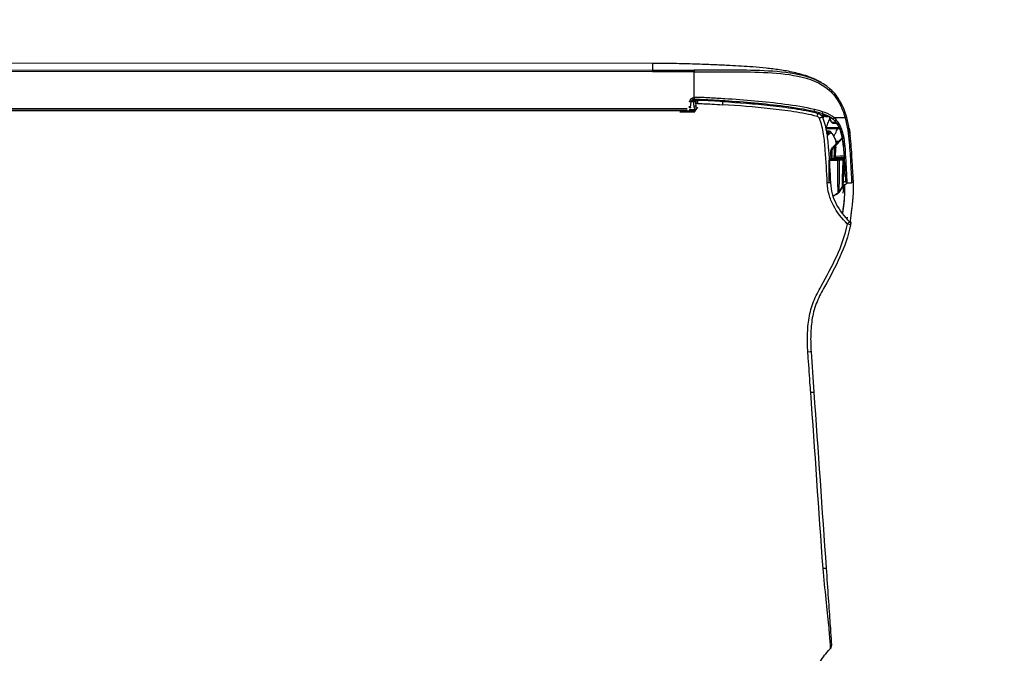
# Model space of a CAD drawing. Header units: millimetres. Extents: x -424979 to 718034, y -72486 to 344972.
# Tile 88 of 256: x 378970 to 379660, y 40307 to 40751. Entities that reach past the tile are written whole.
import ezdxf
from ezdxf.xclip import XClip

# ---------------------------------------------------------------- set-up
doc = ezdxf.new("R2010")
doc.units = ezdxf.units.MM
doc.header["$MEASUREMENT"] = 0
doc.header["$XCLIPFRAME"] = 0
doc.layers.add('0100_001_5_0_Nr_pióra__1', color=7, linetype='Continuous', lineweight=13)
doc.layers.add('0100_001_6_0_Nr_pióra__1', color=7, linetype='Continuous', lineweight=13)
doc.layers.add('IS_KLIM_urządzenia', color=3, linetype='Continuous')
doc.layers.add('Rysunki i obrazki', color=7, linetype='Continuous')
picture_1 = doc.add_image_def('image5.tif', size_in_pixel=(4960, 3508))
picture_2 = doc.add_image_def('image6.tif', size_in_pixel=(4960, 3507))

# ---------------------------------------------------------------- blocks, each defined once
blk = doc.blocks.new('Rysunek_5_5', base_point=(-249372.85, 44922.39))
at = {"layer": '0100_001_5_0_Nr_pióra__1', "color": 7, "lineweight": 13}
image = blk.add_image(picture_1, insert=(-270474.09, 30224.15), size_in_units=(41994.67, 29692.6), rotation=-0.403012, dxfattribs=at)
image.set_boundary_path([(-0.5, -0.5), (4959.5, 3507.5)])
blk = doc.blocks.new('Rysunek_6_6', base_point=(-286891.41, 45461))
at = {"layer": '0100_001_6_0_Nr_pióra__1', "color": 7, "lineweight": 13}
image = blk.add_image(picture_2, insert=(-308193.9, 31055.98), size_in_units=(41994.67, 29692.6), rotation=-1.195405, dxfattribs=at)
image.set_boundary_path([(-0.5, -0.5), (4959.5, 3506.5)])
blk = doc.blocks.new('G$CFEA986A8')
at = {"layer": 'IS_KLIM_urządzenia', "linetype": 'Continuous'}
for p, q in [((2.71, 28.23), (3.1, 35.54)), ((3.1, 35.54), (3.1, 35.54)), ((3.24, 36.01), (3.24, 36.02)), ((3.24, 36.02), (3.24, 36.01)), ((2.73, 27.62), (4.82, 27.62)), ((2.74, 28.23), (2.74, 28.23)), ((2.74, 27.41), (5, 27.61)), ((5.25, 27.13), (2.77, 26.91)), ((3.03, 28.23), (3.03, 28.23)), ((4.22, 28.23), (4.22, 28.23)), ((4.55, 28.23), (4.55, 28.23)), ((3.18, 21.95), (5.57, 24.34)), ((5.93, 24.34), (3.22, 21.63)), ((5.57, 24.34), (5.44, 24.33)), ((5.57, 24.34), (5.85, 24.61)), ((5.93, 24.34), (5.57, 24.34)), ((6.02, 24.44), (5.93, 24.34)), ((46.34, 14.13), (46.34, 14)), ((50.7, 14.13), (46.34, 14.13)), ((46.52, 13.99), (46.52, 13.96)), ((46.52, 13.96), (921.55, 13.84)), ((46.52, 13.51), (46.52, 13.96)), ((48, 13.51), (46.52, 13.51)), ((47.59, 12.8), (47.38, 11.3)), ((48.58, 13.7), (919.48, 13.58)), ((919.48, 13.06), (48.58, 13.18)), ((46.54, 9.92), (46.54, 2.46)), ((46.64, 11.21), (47.36, 11.21)), ((46.64, 11.21), (46.64, 10.75)), ((47.11, 10.75), (46.64, 10.75)), ((58.73, 0), (909.33, -0.12)), ((58.74, 2.46), (909.33, 2.34)), ((909.33, 1.87), (58.74, 1.98)), ((58.74, 0), (58.74, 1.98))]:
    blk.add_line(p, q, dxfattribs=at)
for points in [[(37.64, 10.75, 0), (37.64, 10.76, 0), (37.64, 10.76, 0), (37.64, 10.77, 0), (37.64, 10.78, 0), (37.64, 10.79, 0), (37.64, 10.8, 0), (37.64, 10.81, 0), (37.64, 10.82, 0), (37.64, 10.83, 0), (37.64, 10.84, 0), (37.64, 10.84, 0), (37.65, 10.85, 0), (37.65, 10.86, 0), (37.65, 10.87, 0), (37.65, 10.88, 0), (37.65, 10.89, 0), (37.65, 10.9, 0), (37.65, 10.91, 0), (37.65, 10.92, 0), (37.65, 10.92, 0), (37.65, 10.93, 0), (37.65, 10.94, 0), (37.65, 10.95, 0), (37.65, 10.96, 0), (37.65, 10.97, 0), (37.65, 10.98, 0), (37.65, 10.99, 0), (37.65, 11, 0), (37.65, 11, 0), (37.65, 11.01, 0), (37.65, 11.02, 0), (37.65, 11.03, 0), (37.65, 11.04, 0), (37.65, 11.05, 0), (37.65, 11.06, 0), (37.65, 11.07, 0), (37.65, 11.08, 0), (37.65, 11.08, 0), (37.65, 11.09, 0), (37.65, 11.1, 0), (37.65, 11.11, 0), (37.65, 11.12, 0), (37.65, 11.13, 0), (37.66, 11.14, 0), (37.66, 11.15, 0), (37.66, 11.16, 0), (37.66, 11.16, 0), (37.66, 11.17, 0), (37.66, 11.18, 0), (37.66, 11.19, 0)], [(37.72, 10.74, 0), (37.72, 10.75, 0), (37.72, 10.76, 0), (37.72, 10.77, 0), (37.72, 10.78, 0), (37.72, 10.79, 0), (37.72, 10.79, 0), (37.72, 10.8, 0), (37.72, 10.81, 0), (37.72, 10.82, 0), (37.72, 10.83, 0), (37.73, 10.84, 0), (37.73, 10.85, 0), (37.73, 10.86, 0), (37.73, 10.87, 0), (37.73, 10.87, 0), (37.73, 10.88, 0), (37.73, 10.89, 0), (37.73, 10.9, 0), (37.73, 10.91, 0), (37.73, 10.92, 0), (37.73, 10.93, 0), (37.73, 10.94, 0), (37.73, 10.95, 0), (37.73, 10.95, 0), (37.73, 10.96, 0), (37.73, 10.97, 0), (37.73, 10.98, 0), (37.73, 10.99, 0), (37.73, 11, 0), (37.73, 11.01, 0), (37.73, 11.02, 0), (37.73, 11.03, 0), (37.73, 11.03, 0), (37.73, 11.04, 0), (37.73, 11.05, 0), (37.73, 11.06, 0), (37.73, 11.07, 0), (37.73, 11.08, 0), (37.73, 11.09, 0), (37.73, 11.1, 0), (37.73, 11.11, 0), (37.73, 11.11, 0), (37.73, 11.12, 0), (37.73, 11.13, 0), (37.74, 11.14, 0), (37.74, 11.15, 0), (37.74, 11.16, 0), (37.74, 11.17, 0), (37.74, 11.18, 0), (37.74, 11.19, 0)]]:
    blk.add_polyline3d(points, dxfattribs=at)
at = {"layer": 'IS_KLIM_urządzenia', "linetype": 'Continuous', "extrusion": (0, 0, -1)}
for centre, radius, start, end in [((-1.84, 46.94), 1, 314.7826, 11.7219), ((-0.53, 34.35), 0.5, 357.2068, 90), ((-1.83, 34.35), 0.5, 90, 177.181), ((-46.64, 11.25), 0.5, 270, 357), ((-46.39, 11.44), 1, 188, 264.2856), ((-46.39, 11.42), 1.5, 188, 264.2856)]:
    blk.add_arc(centre, radius, start, end, dxfattribs=at)
at = {"layer": 'IS_KLIM_urządzenia', "linetype": 'Continuous', "extrusion": (-1.54693e-05, -6.12303e-17, -1)}
blk.add_arc((-3.24, 28.23, -0.01), 0.498, 270, 359.4983, dxfattribs=at)
at = {"layer": 'IS_KLIM_urządzenia', "linetype": 'Continuous'}
for centre, start, end in [((2.5, 23.81), 5.1428, 5.6972), ((48.11, 12.87), 160.3327, 163.928), ((45.54, 11.27), 267.736, 0)]:
    blk.add_arc(centre, 0.5, start, end, dxfattribs=at)
for centre, major_axis, ratio, start_param, end_param in [((13.38, 84.28), (0.998, 0.07), 0.023762, 3.141593, 4.646623), ((1.84, 46.94), (0.979, -0.203), 0.056856, 3.141593, 4.651384), ((1.84, 46.94), (0.704, 0.71), 0.020204, 1.651706, 3.141593), ((7.71, 34.94), (-0.999, -0.049), 0.051256, 0, 1.514472), ((7.71, 34.9), (-0.999, -0.047), 0.051373, 0, 1.514578), ((3.38, 28.23), (0, -0.498), 0.705765, 4.721116, 6.283185), ((3.96, 27.4), (0.499, -0.033), 0.703948, 0.778487, 1.449237), ((6.36, 25.91), (0.25, 0.009), 0.004928, 6.283059, 7.845078), ((2.49, 23.87), (-0.498, -0.042), 0.40242, 3.141593, 4.712356), ((2.5, 23.81), (-0.498, -0.05), 0.399009, 3.140125, 4.706849), ((2.5, 23.81), (-0.498, -0.045), 0.399039, 3.141593, 4.710711), ((5.85, 24.61), (-0.177, 0.177), 0.009872, 3.141593, 4.709921), ((1.28, 22.79), (0.498, 0.048), 0.655613, 3.140676, 4.596546), ((6.84, 20.48), (0.38, 0.325), 0.906204, 2.398026, 3.130887), ((7.44, 20.5), (-0.376, 0.33), 0.885836, 0.804441, 2.115185), ((7.76, 20.85), (-0.367, 0.34), 0.8822, 0.840111, 2.138766), ((8.04, 20.89), (0.282, 0.413), 0.898755, 2.160862, 3.167773), ((5.72, 17.3), (0, 0.2), 0.576627, 4.721116, 6.283185), ((2.45, 15.93), (0.482, 0.133), 0.040619, 3.141593, 4.662666), ((5.63, 15.93), (-0.326, -0.379), 0.006066, 1.506881, 3.141593), ((6.49, 16.72), (0.192, 0.056), 0.184381, 5.301873, 6.283185), ((8.07, 15.3), (0, 0.2), 0.433029, 4.721116, 6.283185), ((8.86, 15.62), (0.19, -0.061), 0.210046, 2.527177, 3.153928), ((8.96, 15.32), (-0.191, 0.059), 0.212832, 4.135574, 5.657225), ((8.8, 14.85), (0.18, 0.087), 0.196125, 5.117147, 6.283185), ((9.97, 16.14), (-0.925, -0.381), 0.043497, 0, 1.508611), ((10.63, 15.55), (-0.263, -0.965), 0.021464, 4.784953, 6.283185), ((11.38, 13.51), (-0.117, -0.486), 0.019962, 3.141593, 4.771045), ((45.52, 13.53), (0.02, 0.5), 1, 3.141593, 4.708057), ((45.52, 13.53), (-0.02, -0.5), 0.999999, 0, 1.547993), ((45.57, 13.52), (-0.02, -0.5), 0.955746, 0, 1.547846), ((45.54, 11.73), (0.5, 0), 0.093428, 4.788501, 6.283185), ((46.52, 13.46), (0.5, -0.017), 0.998628, 1.605655, 3.113607), ((46.52, 13.46), (-0.5, 0.017), 0.093825, 4.715665, 5.983293), ((46.57, 12.58), (0.499, 0.026), 0.09496, 3.141593, 4.707412), ((48.08, 12.73), (0.495, -0.07), 0.051828, 3.141593, 4.719673), ((48.11, 12.87), (0.48, -0.138), 0.050296, 3.141584, 4.726878), ((39.42, 10.08), (0.996, -0.087), 0.841749, 1.62689, 2.181571), ((46.64, 11.25), (0.499, 0.026), 0.096366, 3.141593, 4.707339), ((46.39, 9.94), (0, -0.5), 0.000142, 3.141593, 4.764749), ((46.54, 9.95), (0.05, -0.498), 0.005219, 3.141593, 4.764488), ((47.87, 11.23), (0.495, -0.07), 0.051828, 3.141593, 4.719673), ((7.1, 7.87), (0.331, 0.375), 0.006851, 3.141593, 4.648558), ((46.54, 2.49), (0, 0.5), 0.000013, 3.173368, 4.660029)]:
    blk.add_ellipse(centre, major_axis=major_axis, ratio=ratio, start_param=start_param, end_param=end_param, dxfattribs=at)
at = {"layer": 'IS_KLIM_urządzenia', "linetype": 'Continuous', "extrusion": (0, 0, -1)}
for centre, major_axis, ratio, start_param, end_param in [((3.24, 28.23), (0.352, -0.352), 0.999998, 0.785397, 2.347467), ((48.58, 12.65), (-0.13, -1.08), 0.917565, 1.59215, 1.795783), ((-21.42, 382.85), (-1476.17, -4886.86), 0.031997, 4.778832, 4.778918), ((7.64, 474.84), (-1862.82, -6167.7), 0.025163, 4.780022, 4.78009), ((5.18, 514.21), (-1939.65, -6425.41), 0.026246, 4.782823, 4.782889)]:
    blk.add_ellipse(centre, major_axis=major_axis, ratio=ratio, start_param=start_param, end_param=end_param, dxfattribs=at)
at = {"layer": 'IS_KLIM_urządzenia', "linetype": 'Continuous'}
for points, knots in [([(12.9, 183.43), (12.87, 183.23), (12.78, 182.78), (12.61, 181.92), (12.45, 181.22), (12.25, 180.45), (11.92, 179.33), (11.37, 177.81), (10.52, 175.99), (9.02, 173.44), (7.61, 171.66), (6.52, 170.55)], [0, 0, 0, 0, 0.131561, 0.187092, 0.238012, 0.287017, 0.336427, 0.442316, 0.562752, 0.698039, 1, 1, 1, 1]), ([(7.97, 147.33), (7.76, 150.33), (7.55, 153.27), (7.16, 158.8), (6.99, 161.31), (6.7, 165.47), (6.58, 167.12), (6.43, 169.36), (6.39, 169.93), (6.39, 169.93)], [0, 0, 0, 0, 0.25, 0.25, 0.5, 0.5, 0.75, 0.75, 1, 1, 1, 1]), ([(6.65, 170.69), (6.65, 170.69), (6.7, 170.09), (6.87, 167.77), (7, 166.06), (7.4, 161.8), (7.67, 159.23), (8.26, 153.53), (8.57, 150.5), (8.86, 147.39)], [0, 0, 0, 0, 0.25, 0.25, 0.5, 0.5, 0.75, 0.75, 1, 1, 1, 1]), ([(8.86, 147.39), (8.75, 147.38), (8.64, 147.38), (8.43, 147.36), (8.34, 147.36), (8.18, 147.34), (8.12, 147.34), (8.03, 147.33), (8, 147.33), (7.97, 147.33), (7.97, 147.33), (7.97, 147.33)], [0, 0, 0, 0, 0.230435, 0.230435, 0.460869, 0.460869, 0.691304, 0.691304, 0.881057, 0.881057, 1, 1, 1, 1]), ([(8.86, 147.39), (8.86, 147.39), (8.86, 147.39), (8.86, 147.39), (8.86, 147.39), (8.86, 147.39)], [0, 0, 0, 0, 0.629495, 0.629495, 1, 1, 1, 1]), ([(12.48, 96.01), (12.48, 96.01), (12.48, 96.01), (12.53, 95.35), (12.58, 94.68), (12.81, 91.36), (13, 88.7), (13.23, 85.45), (13.27, 84.85), (13.31, 84.26)], [0, 0, 0, 0, 0.000005, 0.000005, 0.169628, 0.169628, 0.84812, 0.84812, 1, 1, 1, 1]), ([(0.86, 47.14), (2.21, 53.63), (5.22, 59.45), (9.22, 66.61), (10.01, 68.05), (11.28, 71.07), (11.73, 72.68), (12.3, 75.96), (12.44, 77.6), (12.52, 80.9), (12.49, 82.59), (12.38, 84.21)], [0, 0, 0, 0, 0.5, 0.5, 0.625, 0.625, 0.75, 0.75, 0.875, 0.875, 1, 1, 1, 1]), ([(13.31, 84.26), (13.43, 82.58), (13.45, 80.92), (13.38, 77.59), (13.25, 75.94), (12.69, 72.64), (12.26, 71.01), (11.03, 67.94), (10.25, 66.49), (7.83, 62.15), (6.23, 59.26), (3.53, 53.27), (2.44, 50.17), (1.77, 46.9)], [0, 0, 0, 0, 0.125, 0.125, 0.25, 0.25, 0.375, 0.375, 0.5, 0.5, 0.75, 0.75, 1, 1, 1, 1]), ([(0.79, 46.38), (0.81, 46.35), (0.83, 46.15), (0.82, 45.56), (0.75, 44.68), (0.59, 43.52), (0.41, 42.19), (0.23, 40.79), (0.06, 38.91), (-0.02, 36.7), (0.03, 34.49), (0.09, 33.16), (0.12, 32.58)], [0, 0, 0, 0, 0.12885, 0.245282, 0.335122, 0.40726, 0.471799, 0.536509, 0.604482, 0.745543, 0.884733, 1, 1, 1, 1]), ([(6.71, 34.89), (6.66, 35.97), (6.51, 37.05), (5.93, 39.13), (5.52, 40.14), (4.02, 42.98), (2.67, 44.7), (1.13, 46.23)], [0, 0, 0, 0, 0.25, 0.25, 0.5, 0.5, 1, 1, 1, 1]), ([(1.77, 46.9), (3.4, 45.28), (4.82, 43.46), (6.4, 40.45), (6.84, 39.38), (7.45, 37.17), (7.6, 36.03), (7.65, 34.88)], [0, 0, 0, 0, 0.5, 0.5, 0.75, 0.75, 1, 1, 1, 1]), ([(3.15, 43.79), (3.12, 43.57), (3.04, 42.96), (2.88, 41.81), (2.7, 40.4), (2.54, 38.56), (2.49, 36.85), (2.5, 35.65), (2.51, 35.23)], [0, 0, 0, 0, 0.089993, 0.237107, 0.37975, 0.527052, 0.833503, 1, 1, 1, 1]), ([(3.13, 43.63), (3.06, 43.24), (2.83, 41.75), (2.67, 40.26), (2.59, 39.15)], [0, 0, 0, 0, 0.261547, 1, 1, 1, 1]), ([(3.01, 37.92), (3, 37.79), (2.99, 37.66), (2.97, 37.49), (2.97, 37.46), (2.96, 37.42)], [0, 0, 0, 0, 0.794972, 0.794972, 1, 1, 1, 1]), ([(3.24, 36.01), (3.49, 36.42), (3.74, 36.82), (4.08, 37.39), (4.18, 37.55), (4.28, 37.72)], [0, 0, 0, 0, 0.711043, 0.711043, 1, 1, 1, 1]), ([(3.24, 36.01), (3.5, 36.43), (3.75, 36.85), (4.1, 37.41), (4.19, 37.57), (4.28, 37.72)], [0, 0, 0, 0, 0.731926, 0.731926, 1, 1, 1, 1]), ([(4.29, 37.71), (3.97, 37.19), (3.65, 36.67), (3.3, 36.1), (3.27, 36.06), (3.24, 36.01)], [0, 0, 0, 0, 0.917621, 0.917621, 1, 1, 1, 1]), ([(4.2, 28.23), (4.2, 29.24), (4.2, 30.24), (4.21, 32.24), (4.2, 33.27), (4.22, 35.2), (4.25, 36.11), (4.29, 37.36), (4.3, 37.7), (4.29, 37.71)], [0, 0, 0, 0, 0.25, 0.25, 0.5, 0.5, 0.75, 0.75, 1, 1, 1, 1]), ([(4.28, 37.72), (4.28, 37.72), (4.28, 37.72), (4.28, 37.72), (4.28, 37.72), (4.28, 37.72)], [0, 0, 0, 0, 0.500001, 0.500001, 1, 1, 1, 1]), ([(4.45, 37.88), (4.45, 37.88), (4.43, 37.87), (4.42, 37.86), (4.4, 37.84), (4.37, 37.82), (4.35, 37.8), (4.32, 37.76), (4.29, 37.72), (4.29, 37.72)], [0, 0, 0, 0, 0.029241, 0.088276, 0.151647, 0.25725, 0.525964, 0.992323, 1, 1, 1, 1]), ([(4.44, 37.88), (4.44, 37.88), (4.44, 37.88), (4.44, 37.88), (4.44, 37.88), (4.44, 37.88)], [0, 0, 0, 0, 0.593674, 0.593674, 1, 1, 1, 1]), ([(4.44, 37.87), (4.45, 37.85), (4.46, 37.53), (4.52, 36.29), (4.55, 35.36), (4.57, 33.39), (4.56, 32.34), (4.56, 30.29), (4.55, 29.26), (4.55, 28.23)], [0, 0, 0, 0, 0.25, 0.25, 0.5, 0.5, 0.75, 0.75, 1, 1, 1, 1]), ([(2.43, 15.91), (1.79, 18.29), (1.47, 20.73), (1.05, 25.3), (0.94, 27.43), (0.73, 30.97), (0.65, 32.4), (0.55, 34.34), (0.52, 34.85), (0.53, 34.85)], [0, 0, 0, 0, 0.25, 0.25, 0.5, 0.5, 0.75, 0.75, 1, 1, 1, 1]), ([(3.08, 35.41), (2.6, 35.32), (2.12, 35.16), (1.64, 34.89), (1.62, 34.88), (1.59, 34.86)], [0, 0, 0, 0, 0.948448, 0.948448, 1, 1, 1, 1]), ([(1.83, 34.85), (1.83, 34.85), (1.87, 33.81), (2.08, 30.02), (2.21, 27.26), (2.47, 24.07)], [0, 0, 0, 0, 0.5, 0.5, 1, 1, 1, 1]), ([(2.71, 28.23), (2.79, 29.71), (2.87, 31.19), (2.97, 33.03), (2.98, 33.41), (3.02, 34.12), (3.04, 34.46), (3.08, 35.26), (3.1, 35.51), (3.1, 35.54)], [0, 0, 0, 0, 0.5, 0.5, 0.625, 0.625, 0.75, 0.75, 1, 1, 1, 1]), ([(3.24, 36.01), (3.24, 35.99), (3.25, 35.75), (3.24, 34.97), (3.24, 34.63), (3.22, 33.9), (3.2, 33.49), (3.13, 31.47), (3.07, 29.85), (3.01, 28.23)], [0, 0, 0, 0, 0.25, 0.25, 0.375, 0.375, 0.5, 0.5, 1, 1, 1, 1]), ([(3.25, 36.01), (3.24, 36), (3.2, 35.94), (3.15, 35.84), (3.12, 35.72), (3.11, 35.65), (3.1, 35.62), (3.1, 35.62), (3.1, 35.62), (3.1, 35.62), (3.1, 35.61), (3.18, 36.23), (3.09, 35.5), (3.1, 35.58), (3.1, 35.58)], [0, 0, 0, 0, 0.004098, 0.020773, 0.033488, 0.040418, 0.042471, 0.042689, 0.042703, 0.042705, 0.042705, 0.045311, 0.81751, 1, 1, 1, 1]), ([(3.1, 35.54), (3.1, 35.58), (3.1, 35.55), (3.1, 35.54), (3.1, 35.54), (3.1, 35.54)], [0, 0, 0, 0, 0.5, 0.5, 1, 1, 1, 1]), ([(3.1, 35.54), (3.1, 35.54), (3.1, 35.54), (3.1, 35.54), (3.1, 35.54), (3.1, 35.54)], [0, 0, 0, 0, 0.501823, 0.501823, 1, 1, 1, 1]), ([(3.1, 35.54), (3.1, 35.54), (3.1, 35.54), (3.1, 35.54), (3.1, 35.54), (3.1, 35.54)], [0, 0, 0, 0, 0.497529, 0.497529, 1, 1, 1, 1]), ([(3.24, 36.01), (3.24, 36.01), (3.24, 36.01), (3.24, 36.01), (3.24, 36.01), (3.24, 36.01)], [0, 0, 0, 0, 0.266653, 0.266653, 1, 1, 1, 1]), ([(3.24, 36.01), (3.24, 36.01), (3.24, 36.01), (3.24, 36.01), (3.24, 36.01), (3.24, 36.01), (3.24, 36.01), (3.24, 36.01)], [0, 0, 0, 0, 0.156997, 0.156997, 0.784985, 0.784985, 1, 1, 1, 1]), ([(6.71, 34.85), (6.71, 34.85), (6.71, 34.85), (6.71, 34.86), (6.71, 34.88), (6.71, 34.89)], [0, 0, 0, 0, 0.001471, 0.001471, 1, 1, 1, 1]), ([(9.05, 15.75), (8.42, 17.27), (8.08, 18.84), (7.57, 22), (7.42, 23.6), (7.06, 28.42), (6.86, 31.65), (6.71, 34.85)], [0, 0, 0, 0, 0.25, 0.25, 0.5, 0.5, 1, 1, 1, 1]), ([(7.11, 34.81), (7.11, 34.78), (7.11, 34.74), (7.11, 33.65), (7.11, 32.55), (7.11, 30.39), (7.11, 29.31), (7.11, 28.23)], [0, 0, 0, 0, 0.017199, 0.017199, 0.508599, 0.508599, 1, 1, 1, 1]), ([(7.65, 34.88), (7.65, 34.88), (7.65, 34.88), (7.65, 34.87), (7.66, 34.86), (7.66, 34.84)], [0, 0, 0, 0, 0.001414, 0.001414, 1, 1, 1, 1]), ([(7.66, 34.84), (7.81, 31.68), (8, 28.52), (8.36, 23.79), (8.5, 22.21), (8.99, 19.1), (9.32, 17.56), (9.93, 16.07)], [0, 0, 0, 0, 0.5, 0.5, 0.75, 0.75, 1, 1, 1, 1]), ([(0.03, 34.32), (0.03, 34.32), (0.05, 33.82), (0.16, 31.93), (0.24, 30.52), (0.46, 27.06), (0.57, 24.97), (1, 20.5), (1.33, 18.12), (1.97, 15.8)], [0, 0, 0, 0, 0.25, 0.25, 0.5, 0.5, 0.75, 0.75, 1, 1, 1, 1]), ([(0.12, 32.67), (0.12, 32.66), (0.12, 32.66), (0.12, 32.65), (0.12, 32.65), (0.12, 32.64), (0.12, 32.64), (0.12, 32.64)], [0, 0, 0, 0, 0.491862, 0.491862, 0.745898, 0.745898, 1, 1, 1, 1]), ([(2.99, 23.91), (2.73, 26.99), (2.59, 29.69), (2.38, 33.37), (2.33, 34.37), (2.33, 34.37)], [0, 0, 0, 0, 0.500106, 0.500106, 1, 1, 1, 1]), ([(2.71, 28.23), (2.71, 28.23), (2.73, 28.23), (2.81, 28.23), (2.86, 28.23), (2.96, 28.23), (2.98, 28.23), (3.01, 28.23)], [0, 0, 0, 0, 0.429968, 0.429968, 0.860069, 0.860069, 1, 1, 1, 1]), ([(2.74, 28.23), (2.74, 28.23), (2.75, 28.23), (2.8, 28.23), (2.84, 28.23), (2.94, 28.23), (2.98, 28.23), (3.03, 28.23)], [0, 0, 0, 0, 0.311909, 0.311909, 0.74389, 0.74389, 1, 1, 1, 1]), ([(3.38, 27.74), (3.34, 27.74), (3.31, 27.74), (3.27, 27.74), (3.25, 27.74), (3.24, 27.74), (3.24, 27.74), (3.24, 27.74)], [0, 0, 0, 0, 0.429844, 0.429844, 0.859217, 0.859217, 1, 1, 1, 1]), ([(4.56, 27.74), (4.44, 27.74), (4.31, 27.74), (4.06, 27.74), (3.93, 27.74), (3.66, 27.74), (3.52, 27.74), (3.38, 27.74)], [0, 0, 0, 0, 0.316882, 0.316882, 0.640659, 0.640659, 1, 1, 1, 1]), ([(4.2, 28.23), (4.24, 28.23), (4.29, 28.23), (4.39, 28.23), (4.44, 28.23), (4.52, 28.23), (4.53, 28.23), (4.55, 28.23)], [0, 0, 0, 0, 0.437327, 0.437327, 0.874715, 0.874715, 1, 1, 1, 1]), ([(4.56, 27.74), (4.51, 27.74), (4.42, 27.76), (4.31, 27.88), (4.24, 28.04), (4.23, 28.17), (4.22, 28.23)], [0, 0, 0, 0, 0.28901, 0.499661, 0.756628, 1, 1, 1, 1]), ([(4.22, 28.23), (4.27, 28.23), (4.37, 28.23), (4.49, 28.23), (4.55, 28.23)], [0, 0, 0, 0, 0.500276, 1, 1, 1, 1]), ([(4.56, 27.74), (4.56, 27.74), (4.56, 27.74), (4.56, 27.75), (4.56, 27.76), (4.56, 27.78), (4.56, 27.8), (4.55, 27.84), (4.55, 27.86), (4.55, 27.9), (4.55, 27.93), (4.55, 27.98), (4.55, 28.01), (4.55, 28.1), (4.55, 28.16), (4.55, 28.23)], [0, 0, 0, 0, 0.125, 0.125, 0.25, 0.25, 0.375, 0.375, 0.5, 0.5, 0.625, 0.625, 0.75, 0.75, 1, 1, 1, 1]), ([(4.55, 28.23), (4.95, 28.23), (5.36, 28.23), (5.99, 28.23), (6.21, 28.23), (6.62, 28.23), (6.8, 28.23), (7.03, 28.23), (7.07, 28.23), (7.11, 28.23)], [0, 0, 0, 0, 0.474817, 0.474817, 0.737386, 0.737386, 0.953021, 0.953021, 1, 1, 1, 1]), ([(7.11, 28.23), (6.67, 28.23), (6.22, 28.23), (5.37, 28.23), (4.96, 28.23), (4.55, 28.23)], [0, 0, 0, 0, 0.51841, 0.51841, 1, 1, 1, 1]), ([(7.11, 27.74), (7.03, 27.74), (6.94, 27.74), (6.49, 27.74), (6.13, 27.74), (5.36, 27.74), (4.96, 27.74), (4.56, 27.74)], [0, 0, 0, 0, 0.097737, 0.097737, 0.528149, 0.528149, 1, 1, 1, 1]), ([(5, 27.61), (5.04, 27.61), (5.07, 27.6), (5.13, 27.56), (5.16, 27.53), (5.21, 27.45), (5.22, 27.41), (5.24, 27.31), (5.25, 27.26), (5.25, 27.18), (5.25, 27.15), (5.25, 27.13)], [0, 0, 0, 0, 0.247479, 0.247479, 0.496795, 0.496795, 0.717384, 0.717384, 0.907765, 0.907765, 1, 1, 1, 1]), ([(5.22, 24.33), (5.23, 24.5), (5.24, 24.66), (5.29, 25.49), (5.34, 26.16), (5.4, 27.13), (5.42, 27.43), (5.44, 27.74)], [0, 0, 0, 0, 0.146562, 0.146562, 0.73281, 0.73281, 1, 1, 1, 1]), ([(5.66, 27.74), (5.61, 26.91), (5.55, 26.08), (5.48, 24.95), (5.46, 24.64), (5.44, 24.33)], [0, 0, 0, 0, 0.72849, 0.72849, 1, 1, 1, 1]), ([(5.85, 24.61), (5.99, 24.75), (6.1, 24.92), (6.27, 25.27), (6.33, 25.46), (6.36, 25.74), (6.36, 25.83), (6.36, 25.91)], [0, 0, 0, 0, 0.410681, 0.410681, 0.822529, 0.822529, 1, 1, 1, 1]), ([(6.61, 25.92), (6.61, 25.82), (6.61, 25.72), (6.57, 25.4), (6.51, 25.18), (6.33, 24.81), (6.22, 24.65), (6.07, 24.48), (6.05, 24.46), (6.02, 24.44)], [0, 0, 0, 0, 0.177731, 0.177731, 0.59018, 0.59018, 0.940555, 0.940555, 1, 1, 1, 1]), ([(6.36, 25.91), (6.35, 26.08), (6.35, 26.24), (6.33, 26.85), (6.31, 27.29), (6.3, 27.74)], [0, 0, 0, 0, 0.274035, 0.274035, 1, 1, 1, 1]), ([(6.54, 27.74), (6.55, 27.64), (6.55, 27.54), (6.57, 26.93), (6.59, 26.42), (6.61, 25.92)], [0, 0, 0, 0, 0.164291, 0.164291, 1, 1, 1, 1]), ([(2.48, 24.01), (2.6, 22.61), (2.81, 21.15), (3.72, 18.3), (4.46, 16.92), (5.61, 15.91)], [0, 0, 0, 0, 0.5, 0.5, 1, 1, 1, 1]), ([(2.99, 23.85), (3, 23.81), (3, 23.77), (3.01, 23.64), (3.02, 23.54), (3.05, 23.29), (3.07, 23.13), (3.12, 22.73), (3.15, 22.48), (3.24, 21.89), (3.31, 21.55), (3.54, 20.47), (3.75, 19.74), (4.26, 18.52), (4.52, 18.02), (4.84, 17.55)], [0, 0, 0, 0, 0.01825, 0.01825, 0.060304, 0.060304, 0.132525, 0.132525, 0.246095, 0.246095, 0.402611, 0.402611, 0.74532, 0.74532, 1, 1, 1, 1]), ([(5.96, 16.31), (4.87, 17.25), (4.17, 18.54), (3.31, 21.19), (3.11, 22.55), (2.99, 23.85)], [0, 0, 0, 0, 0.5, 0.5, 1, 1, 1, 1]), ([(5.22, 24.33), (5.2, 24.33), (5.19, 24.33), (5.14, 24.33), (5.1, 24.33), (5.07, 24.33)], [0, 0, 0, 0, 0.325415, 0.325415, 1, 1, 1, 1]), ([(5.3, 22.33), (5.24, 22.47), (5.2, 22.67), (5.14, 23.06), (5.12, 23.23), (5.11, 23.41)], [0, 0, 0, 0, 0.624288, 0.624288, 1, 1, 1, 1]), ([(5.44, 24.33), (5.41, 24.33), (5.38, 24.33), (5.33, 24.33), (5.3, 24.33), (5.26, 24.33), (5.24, 24.33), (5.22, 24.33), (5.22, 24.33), (5.22, 24.33)], [0, 0, 0, 0, 0.315815, 0.315815, 0.631664, 0.631664, 0.946964, 0.946964, 1, 1, 1, 1]), ([(0.78, 22.75), (0.79, 22.7), (0.79, 22.67), (0.8, 22.61), (0.8, 22.59), (0.8, 22.57), (0.8, 22.57), (0.8, 22.59), (0.8, 22.6), (0.8, 22.61)], [0, 0, 0, 0, 0.272721, 0.272721, 0.545029, 0.545029, 0.816327, 0.816327, 1, 1, 1, 1]), ([(0.8, 22.62), (0.8, 22.61), (0.8, 22.58), (0.8, 22.58), (0.8, 22.57), (0.8, 22.56), (0.8, 22.55), (0.81, 22.53), (0.82, 22.47), (0.86, 22.37), (0.95, 22.25), (1.09, 22.16), (1.21, 22.12), (1.28, 22.13), (1.28, 22.13)], [0, 0, 0, 0, 0.067693, 0.176783, 0.191923, 0.20101, 0.210642, 0.23464, 0.289457, 0.395964, 0.591763, 0.776207, 0.974695, 1, 1, 1, 1]), ([(5.76, 21.33), (5.6, 21.04), (5.45, 20.74), (5.04, 19.97), (4.79, 19.48), (4.54, 19)], [0, 0, 0, 0, 0.379029, 0.379029, 1, 1, 1, 1]), ([(6.97, 20.49), (6.88, 20.38), (6.78, 20.33), (6.57, 20.3), (6.46, 20.36), (6.36, 20.47)], [0, 0, 0, 0, 0.456839, 0.456839, 1, 1, 1, 1]), ([(7.29, 20.84), (7.3, 20.84), (7.3, 20.85), (7.35, 20.89), (7.4, 20.91), (7.49, 20.91), (7.53, 20.9), (7.57, 20.87)], [0, 0, 0, 0, 0.062565, 0.062565, 0.548357, 0.548357, 1, 1, 1, 1]), ([(7.95, 19), (7.84, 19), (7.73, 19), (7.18, 19), (6.75, 19), (6.13, 19), (5.95, 19), (5.2, 19), (4.63, 19), (4.07, 19)], [0, 0, 0, 0, 0.084494, 0.084494, 0.422472, 0.422472, 0.560579, 0.560579, 1, 1, 1, 1]), ([(4.15, 18.8), (4.53, 18.8), (4.9, 18.8), (5.72, 18.8), (6.16, 18.8), (6.86, 18.8), (7.12, 18.8), (7.57, 18.8), (7.77, 18.8), (7.97, 18.8)], [0, 0, 0, 0, 0.296997, 0.296997, 0.640532, 0.640532, 0.845161, 0.845161, 1, 1, 1, 1]), ([(5.72, 17.5), (5.61, 17.5), (5.5, 17.5), (5.23, 17.5), (5.05, 17.5), (4.88, 17.5)], [0, 0, 0, 0, 0.390013, 0.390013, 1, 1, 1, 1]), ([(5.03, 17.3), (5.22, 17.3), (5.41, 17.3), (5.68, 17.3), (5.76, 17.3), (5.84, 17.3)], [0, 0, 0, 0, 0.696556, 0.696556, 1, 1, 1, 1]), ([(6.68, 16.78), (6.65, 16.88), (6.61, 16.98), (6.49, 17.14), (6.42, 17.22), (6.27, 17.35), (6.17, 17.4), (5.96, 17.48), (5.84, 17.5), (5.72, 17.5)], [0, 0, 0, 0, 0.230955, 0.230955, 0.455697, 0.455697, 0.706422, 0.706422, 1, 1, 1, 1]), ([(5.84, 17.3), (5.93, 17.3), (6.03, 17.28), (6.2, 17.22), (6.27, 17.18), (6.4, 17.08), (6.45, 17.02), (6.54, 16.88), (6.58, 16.81), (6.61, 16.72)], [0, 0, 0, 0, 0.299295, 0.299295, 0.552236, 0.552236, 0.775182, 0.775182, 1, 1, 1, 1]), ([(7.97, 18.8), (7.8, 18.37), (7.62, 17.93), (7.27, 17.03), (7.09, 16.55), (6.91, 16.08)], [0, 0, 0, 0, 0.478968, 0.478968, 1, 1, 1, 1]), ([(7.06, 19.82), (7.08, 19.82), (7.09, 19.82), (7.2, 19.84), (7.3, 19.92), (7.39, 20.05)], [0, 0, 0, 0, 0.174867, 0.174867, 1, 1, 1, 1]), ([(7.91, 20), (7.87, 20.01), (7.82, 20.01), (7.65, 20.02), (7.52, 20.03), (7.39, 20.05)], [0, 0, 0, 0, 0.263267, 0.263267, 1, 1, 1, 1]), ([(1.97, 15.8), (2.4, 14.23), (2.97, 12.73), (4.54, 9.9), (5.54, 8.58), (6.77, 7.49)], [0, 0, 0, 0, 0.5, 0.5, 1, 1, 1, 1]), ([(7.08, 7.84), (5.89, 8.89), (4.93, 10.17), (3.41, 12.92), (2.85, 14.38), (2.43, 15.91)], [0, 0, 0, 0, 0.5, 0.5, 1, 1, 1, 1]), ([(2.43, 15.91), (3.38, 15.91), (4.33, 15.91), (5.39, 15.91), (5.5, 15.91), (5.61, 15.91)], [0, 0, 0, 0, 0.894615, 0.894615, 1, 1, 1, 1]), ([(8.07, 15.5), (7.95, 15.5), (7.83, 15.5), (7.52, 15.5), (7.32, 15.5), (7.13, 15.5)], [0, 0, 0, 0, 0.379834, 0.379834, 1, 1, 1, 1]), ([(8.98, 14.93), (8.93, 15.03), (8.86, 15.13), (8.71, 15.28), (8.62, 15.34), (8.42, 15.44), (8.31, 15.48), (8.16, 15.5), (8.12, 15.5), (8.07, 15.5)], [0, 0, 0, 0, 0.291856, 0.291856, 0.579131, 0.579131, 0.886367, 0.886367, 1, 1, 1, 1]), ([(8.16, 15.3), (8.19, 15.3), (8.23, 15.3), (8.35, 15.28), (8.44, 15.26), (8.6, 15.18), (8.67, 15.13), (8.79, 15), (8.84, 14.93), (8.88, 14.85)], [0, 0, 0, 0, 0.114875, 0.114875, 0.424433, 0.424433, 0.71152, 0.71152, 1, 1, 1, 1]), ([(8.98, 14.93), (9.03, 14.82), (9.09, 14.7), (9.17, 14.55), (9.19, 14.51), (9.21, 14.48)], [0, 0, 0, 0, 0.758703, 0.758703, 1, 1, 1, 1]), ([(10.37, 14.59), (10.22, 14.63), (10.07, 14.69), (9.73, 14.88), (9.55, 15.02), (9.25, 15.35), (9.13, 15.55), (9.05, 15.75)], [0, 0, 0, 0, 0.262451, 0.262451, 0.631307, 0.631307, 1, 1, 1, 1]), ([(9.93, 16.07), (9.97, 15.97), (10.03, 15.87), (10.18, 15.7), (10.27, 15.63), (10.44, 15.54), (10.52, 15.51), (10.59, 15.49)], [0, 0, 0, 0, 0.368676, 0.368676, 0.737518, 0.737518, 1, 1, 1, 1]), ([(38.2, 11.15), (33.53, 11.44), (28.86, 11.8), (21.88, 12.56), (19.56, 12.85), (14.94, 13.56), (12.64, 13.97), (10.37, 14.59)], [0, 0, 0, 0, 0.5, 0.5, 0.75, 0.75, 1, 1, 1, 1]), ([(10.59, 15.49), (12.85, 14.87), (15.14, 14.47), (19.73, 13.76), (22.04, 13.48), (28.97, 12.72), (33.62, 12.36), (38.26, 12.08)], [0, 0, 0, 0, 0.25, 0.25, 0.5, 0.5, 1, 1, 1, 1]), ([(11.36, 13.48), (14.22, 12.79), (17.12, 12.35), (22.95, 11.58), (25.87, 11.28), (31.72, 10.75), (34.65, 10.54), (39.05, 10.26), (40.52, 10.18), (43.45, 10.02), (44.92, 9.92), (46.39, 9.92)], [0, 0, 0, 0, 0.25, 0.25, 0.5, 0.5, 0.75, 0.75, 0.875, 0.875, 1, 1, 1, 1]), ([(46.39, 10.44), (44.92, 10.44), (43.46, 10.55), (40.54, 10.7), (39.08, 10.78), (34.7, 11.06), (31.78, 11.28), (25.95, 11.8), (23.04, 12.1), (17.23, 12.87), (14.34, 13.31), (11.49, 13.99)], [0, 0, 0, 0, 0.125, 0.125, 0.25, 0.25, 0.5, 0.5, 0.75, 0.75, 1, 1, 1, 1]), ([(26.23, 12.1), (26.23, 12.1), (27.71, 11.94), (30.67, 11.69), (31.17, 11.65), (31.69, 11.61)], [0, 0, 0, 0, 0.843393, 0.843393, 1, 1, 1, 1]), ([(45.58, 11.68), (44.96, 11.71), (44.35, 11.74), (42.93, 11.81), (42.13, 11.85), (40.31, 11.96), (39.29, 12.02), (38.27, 12.08)], [0, 0, 0, 0, 0.252696, 0.252696, 0.581919, 0.581919, 1, 1, 1, 1]), ([(45.52, 10.77), (45.52, 10.77), (45.52, 10.78), (45.53, 10.8), (45.53, 10.84), (45.54, 10.93), (45.55, 10.97), (45.55, 11.08), (45.56, 11.17), (45.57, 11.37), (45.57, 11.47), (45.57, 11.62), (45.58, 11.65), (45.58, 11.68)], [0, 0, 0, 0, 0.104471, 0.104471, 0.333219, 0.333219, 0.476288, 0.476288, 0.705049, 0.705049, 0.934054, 0.934054, 1, 1, 1, 1]), ([(46.04, 12.68), (46.04, 12.69), (46.03, 12.7), (46.01, 12.77), (45.98, 12.81), (45.9, 12.9), (45.86, 12.93), (45.76, 12.99), (45.71, 13.01), (45.63, 13.02), (45.61, 13.02), (45.59, 13.02)], [0, 0, 0, 0, 0.061755, 0.061755, 0.342553, 0.342553, 0.621501, 0.621501, 0.898216, 0.898216, 1, 1, 1, 1]), ([(46.52, 13.99), (46.46, 13.99), (46.41, 13.98), (46.3, 13.94), (46.25, 13.91), (46.16, 13.84), (46.13, 13.8), (46.07, 13.7), (46.04, 13.65), (46.03, 13.56), (46.02, 13.53), (46.02, 13.5)], [0, 0, 0, 0, 0.217569, 0.217569, 0.437754, 0.437754, 0.661951, 0.661951, 0.88823, 0.88823, 1, 1, 1, 1]), ([(46.02, 13.5), (46.02, 13.5), (46.02, 13.5), (46.02, 13.5), (46.02, 13.5), (46.02, 13.49)], [0, 0, 0, 0, 0.709938, 0.709938, 1, 1, 1, 1]), ([(46.04, 13.49), (46.05, 13.49), (46.05, 13.49), (46.07, 13.48), (46.1, 13.48), (46.16, 13.47), (46.19, 13.47), (46.26, 13.46), (46.31, 13.45), (46.41, 13.45), (46.47, 13.45), (46.52, 13.45)], [0, 0, 0, 0, 0.054361, 0.054361, 0.324109, 0.324109, 0.492664, 0.492664, 0.757067, 0.757067, 1, 1, 1, 1]), ([(46.04, 11.27), (46.04, 11.27), (46.04, 11.28), (46.04, 11.29), (46.04, 11.31), (46.04, 11.35), (46.04, 11.37), (46.04, 11.43), (46.04, 11.47), (46.04, 11.57), (46.04, 11.62), (46.04, 11.7), (46.04, 11.71), (46.04, 11.73)], [0, 0, 0, 0, 0.101232, 0.101232, 0.330942, 0.330942, 0.474618, 0.474618, 0.704242, 0.704242, 0.933906, 0.933906, 1, 1, 1, 1]), ([(46.14, 11.23), (46.12, 11.56), (46.1, 11.89), (46.08, 12.33), (46.07, 12.44), (46.07, 12.55)], [0, 0, 0, 0, 0.752617, 0.752617, 1, 1, 1, 1]), ([(46.24, 13.21), (46.29, 13.25), (46.34, 13.29), (46.43, 13.37), (46.47, 13.4), (46.51, 13.44), (46.52, 13.44), (46.52, 13.45)], [0, 0, 0, 0, 0.516625, 0.516625, 0.987493, 0.987493, 1, 1, 1, 1]), ([(46.24, 13.21), (46.27, 13.19), (46.29, 13.17), (46.39, 13.06), (46.45, 12.96), (46.54, 12.75), (46.56, 12.64), (46.57, 12.53)], [0, 0, 0, 0, 0.128768, 0.128768, 0.564386, 0.564386, 1, 1, 1, 1]), ([(46.34, 14), (46.4, 14), (46.46, 14), (46.52, 13.99), (46.52, 13.99), (46.52, 13.99)], [0, 0, 0, 0, 0.980312, 0.980312, 1, 1, 1, 1]), ([(46.57, 12.53), (46.58, 12.2), (46.6, 11.87), (46.62, 11.42), (46.63, 11.32), (46.64, 11.21)], [0, 0, 0, 0, 0.752217, 0.752217, 1, 1, 1, 1]), ([(38.2, 11.15), (39.21, 11.09), (40.23, 11.03), (42.04, 10.93), (42.83, 10.89), (44.26, 10.83), (44.89, 10.8), (45.52, 10.77)], [0, 0, 0, 0, 0.415101, 0.415101, 0.741354, 0.741354, 1, 1, 1, 1]), ([(39.44, 10.92), (40.46, 10.91), (41.48, 10.89), (42.88, 10.87), (43.26, 10.86), (43.64, 10.86)], [0, 0, 0, 0, 0.726317, 0.726317, 1, 1, 1, 1]), ([(45.24, 10.83), (45.24, 10.82), (45.24, 10.81), (45.25, 10.72), (45.25, 10.63), (45.25, 10.52), (45.25, 10.51), (45.25, 10.5)], [0, 0, 0, 0, 0.096435, 0.096435, 0.929868, 0.929868, 1, 1, 1, 1]), ([(46.39, 10.44), (46.44, 10.44), (46.49, 10.45), (46.66, 10.47), (46.77, 10.51), (46.98, 10.63), (47.07, 10.71), (47.22, 10.88), (47.28, 10.99), (47.32, 11.1)], [0, 0, 0, 0, 0.117134, 0.117134, 0.393716, 0.393716, 0.693983, 0.693983, 1, 1, 1, 1]), ([(46.39, 9.92), (46.44, 9.92), (46.49, 9.92), (46.54, 9.92), (46.54, 9.92), (46.54, 9.92)], [0, 0, 0, 0, 0.999599, 0.999599, 1, 1, 1, 1]), ([(6.77, 7.49), (9.32, 5.24), (12.68, 4), (19.31, 2.6), (22.71, 2.33), (32.91, 1.87), (39.73, 1.99), (46.54, 1.99)], [0, 0, 0, 0, 0.25, 0.25, 0.5, 0.5, 1, 1, 1, 1]), ([(46.54, 2.46), (39.78, 2.46), (33.03, 2.35), (22.91, 2.79), (19.53, 3.05), (12.95, 4.41), (9.66, 5.57), (7.08, 7.84)], [0, 0, 0, 0, 0.5, 0.5, 0.75, 0.75, 1, 1, 1, 1]), ([(9.37, 5.63), (9.49, 5.56), (10.61, 4.91), (13.28, 3.72), (17.38, 2.59), (21.48, 1.87), (25.45, 1.39), (29.2, 1.06), (32.75, 0.83), (36.39, 0.63), (40.66, 0.43), (45.83, 0.23), (51.96, 0.05), (56.37, 0), (58.74, 0)], [0, 0, 0, 0, 0.008566, 0.076169, 0.171242, 0.259595, 0.342985, 0.421868, 0.488451, 0.555392, 0.638641, 0.74036, 0.860715, 1, 1, 1, 1]), ([(58.74, 1.98), (58.4, 1.98), (58.07, 1.98), (56.4, 1.98), (55.07, 1.99), (51.34, 1.99), (48.94, 1.99), (46.54, 1.99)], [0, 0, 0, 0, 0.081967, 0.081967, 0.409835, 0.409835, 1, 1, 1, 1])]:
    blk.add_open_spline(points, degree=3, knots=knots, dxfattribs=at)
for points, degree in [([(6.65, 170.69), (6.47, 170.49), (6.37, 170.21), (6.39, 169.93)], 3), ([(11.56, 95.97), (10.36, 113.09), (9.16, 130.21), (7.97, 147.33)], 3), ([(8.86, 147.39), (10.07, 130.27), (11.28, 113.14), (12.48, 96.01)], 3), ([(12.48, 96.01), (11.99, 95.98), (11.56, 95.96), (11.56, 95.97)], 3), ([(12.38, 84.21), (12.11, 88.13), (11.83, 92.05), (11.56, 95.97)], 3), ([(0.77, 46.44), (0.76, 46.55), (0.76, 46.66), (0.78, 46.77)], 3), ([(0.77, 46.67), (0.75, 46.58), (0.77, 46.46)], 2), ([(0.78, 46.71), (0.77, 46.67)], 1), ([(0.77, 46.44), (0.77, 46.45), (0.77, 46.46), (0.77, 46.46)], 3), ([(1.12, 46.25), (0.98, 46.27), (0.82, 46.34), (0.77, 46.44)], 3), ([(1.81, 44.89), (1.84, 45.06), (1.87, 45.24), (1.9, 45.41)], 3), ([(2.99, 35.39), (2.99, 36.07), (2.97, 36.75), (2.96, 37.42)], 3), ([(3.24, 36.01), (3.59, 36.58), (3.94, 37.15), (4.28, 37.72)], 3), ([(4.28, 37.71), (3.76, 36.86), (3.24, 36)], 2), ([(4.28, 37.72), (4.28, 37.72), (4.28, 37.72), (4.28, 37.72)], 3), ([(4.29, 37.71), (4.33, 37.78), (4.38, 37.83), (4.44, 37.87)], 3), ([(4.44, 37.88), (4.99, 38.23), (5.55, 38.58), (6.17, 38.76)], 3), ([(4.44, 37.88), (4.99, 38.23), (5.55, 38.58), (6.17, 38.76)], 3), ([(4.44, 37.88), (4.95, 38.2), (5.46, 38.52), (6, 38.7)], 3), ([(4.44, 37.87), (4.94, 38.19), (5.46, 38.51), (6, 38.7)], 3), ([(4.44, 37.88), (4.44, 37.88), (4.44, 37.88), (4.44, 37.88)], 3), ([(4.44, 37.88), (4.44, 37.88), (4.44, 37.88), (4.44, 37.88)], 3), ([(5.12, 38.29), (4.79, 38.1), (4.45, 37.88)], 2), ([(6, 38.7), (5.7, 38.6), (5.4, 38.45), (5.12, 38.29)], 3), ([(6, 38.7), (5.79, 38.63), (5.59, 38.54)], 2), ([(1.83, 34.85), (1.4, 34.85), (0.96, 34.85), (0.53, 34.85)], 3), ([(2.31, 34.46), (2.54, 34.58), (2.78, 34.68), (3.03, 34.75)], 3), ([(2.71, 28.23), (3.1, 35.54)], 1), ([(3.1, 35.54), (2.71, 28.23)], 1), ([(3.1, 35.54), (2.71, 28.23)], 1), ([(2.81, 35.36), (2.86, 35.45), (2.91, 35.54), (2.97, 35.63)], 3), ([(3.24, 36.01), (3.16, 35.87), (3.11, 35.71), (3.1, 35.54)], 3), ([(3.1, 35.58), (3.1, 35.58)], 1), ([(3.1, 35.54), (3.1, 35.54), (3.1, 35.54), (3.1, 35.54)], 3), ([(3.1, 35.54), (3.1, 35.54), (3.1, 35.54), (3.1, 35.54)], 3), ([(0.12, 32.64), (0.12, 32.62), (0.12, 32.59), (0.12, 32.57)], 3), ([(2.92, 32.14), (2.76, 32.15), (2.6, 32.16), (2.45, 32.17)], 3), ([(2.92, 32.12), (2.76, 32.13), (2.61, 32.14), (2.45, 32.14)], 3), ([(3.24, 27.74), (2.98, 27.74), (2.74, 27.97), (2.74, 28.23)], 3), ([(3.24, 27.74), (2.98, 27.74), (2.74, 27.97), (2.74, 28.23)], 3), ([(3.24, 27.74), (2.98, 27.74), (2.75, 27.97), (2.74, 28.23)], 3), ([(3.01, 28.23), (3.4, 28.23), (3.8, 28.23), (4.2, 28.23)], 3), ([(3.03, 28.23), (3.43, 28.23), (3.82, 28.23), (4.22, 28.23)], 3), ([(3.99, 27.75), (3.99, 27.7), (3.99, 27.66), (4, 27.62)], 3), ([(4.47, 27.59), (4.48, 27.65), (4.48, 27.71), (4.49, 27.76)], 3), ([(4.81, 27.59), (4.82, 27.64), (4.82, 27.69), (4.82, 27.74)], 3), ([(4.95, 27.74), (4.95, 27.69), (4.94, 27.65), (4.94, 27.6)], 3), ([(5.25, 27.13), (5.19, 26.2), (5.13, 25.26), (5.07, 24.33)], 3), ([(6.61, 25.92), (6.61, 25.77), (6.62, 25.61), (6.62, 25.46)], 3), ([(6.62, 25.45), (6.62, 25.61), (6.61, 25.76), (6.61, 25.92)], 3), ([(7.11, 28.23), (7.11, 28.23)], 1), ([(2.47, 24.07), (2.47, 24.05), (2.48, 24.03), (2.48, 24.01)], 3), ([(2.99, 23.86), (2.99, 23.91)], 1), ([(2.99, 23.88), (2.99, 23.89), (2.99, 23.9), (2.99, 23.91)], 3), ([(3.07, 23), (3.04, 23.3), (3.01, 23.6), (2.99, 23.91)], 3), ([(6.54, 25.37), (6.57, 25.4), (6.59, 25.42), (6.62, 25.45)], 3), ([(6.62, 25.46), (6.62, 25.46), (6.62, 25.46), (6.62, 25.46)], 3), ([(6.62, 25.45), (6.62, 25.46), (6.62, 25.46), (6.62, 25.46)], 3), ([(0.78, 22.75), (0.79, 22.65), (0.8, 22.62)], 2), ([(1.29, 18.88), (1.16, 19.65), (1.04, 20.45), (0.94, 21.27)], 3), ([(4.39, 22.8), (4.65, 22.8), (4.92, 22.8), (5.18, 22.8)], 3), ([(5.15, 23), (4.96, 23), (4.77, 23), (4.59, 23)], 3), ([(6.36, 20.47), (5.9, 21.01), (5.56, 21.63), (5.3, 22.33)], 3), ([(6.48, 20.17), (6.66, 19.86), (7.06, 19.84)], 2), ([(7.29, 20.84), (7.18, 20.72), (7.08, 20.61), (6.97, 20.49)], 3), ([(7.39, 20.05), (7.49, 20.16), (7.6, 20.28), (7.71, 20.39)], 3), ([(7.71, 20.39), (7.78, 20.39), (7.86, 20.39), (7.93, 20.38)], 3), ([(7.06, 19.82), (7.74, 19.77)], 1), ([(5.61, 15.91), (7.22, 14.52), (9.31, 13.97), (11.36, 13.48)], 3), ([(11.49, 13.99), (9.53, 14.46), (7.5, 14.98), (5.96, 16.31)], 3), ([(6.61, 16.72), (6.73, 16.31), (6.86, 15.9), (7.01, 15.5)], 3), ([(7.11, 15.5), (6.95, 15.92), (6.81, 16.34), (6.68, 16.78)], 3), ([(7.51, 15.3), (7.73, 15.3), (7.94, 15.3), (8.16, 15.3)], 3), ([(8.59, 15.34), (8.64, 15.45), (8.68, 15.57), (8.71, 15.69)], 3), ([(8.82, 15.39), (8.78, 15.49), (8.74, 15.59), (8.71, 15.69)], 3), ([(8.82, 15.39), (8.8, 15.33), (8.78, 15.28), (8.77, 15.22)], 3), ([(8.92, 15.74), (8.89, 15.63), (8.85, 15.51), (8.82, 15.39)], 3), ([(8.93, 14.96), (8.99, 15.07), (9.04, 15.2), (9.08, 15.32)], 3), ([(9.21, 14.47), (9.13, 14.63), (9.05, 14.78), (8.98, 14.93)], 3), ([(9.08, 15.32), (9.1, 15.4), (9.13, 15.48), (9.15, 15.55)], 3), ([(10.84, 14.47), (10.8, 14.33), (10.76, 14.19), (10.72, 14.05)], 3), ([(12.42, 14.09), (12.38, 13.95), (12.34, 13.81)], 2), ([(12.41, 13.79), (12.43, 13.89), (12.46, 13.98), (12.48, 14.08)], 3), ([(12.7, 14.03), (12.67, 13.94), (12.65, 13.84), (12.63, 13.74)], 3), ([(12.84, 13.7), (12.86, 13.8), (12.89, 13.89), (12.91, 13.99)], 3), ([(16.78, 13.3), (16.75, 13.18), (16.72, 13.05), (16.69, 12.93)], 3), ([(38.2, 11.15), (38.2, 11.15), (38.23, 11.58), (38.26, 12.08)], 3), ([(46.34, 14.13), (46.34, 14.13), (46.34, 14.13), (46.34, 14.13)], 3), ([(46.52, 13.51), (46.52, 13.49), (46.52, 13.47), (46.52, 13.45)], 3), ([(38.51, 11.12), (38.5, 11.02), (38.49, 10.92), (38.48, 10.82)], 3), ([(39.02, 11.1), (39.26, 11.09), (39.51, 11.07), (39.75, 11.06)], 3), ([(43.76, 10.85), (44.25, 10.85), (44.75, 10.84), (45.24, 10.83)], 3), ([(46.39, 10.83), (46.18, 10.83), (45.97, 10.83), (45.75, 10.83)], 3), ([(46.49, 10.45), (46.45, 10.45), (46.42, 10.44), (46.39, 10.44)], 3), ([(6.63, 7.62), (6.47, 7.76), (6.31, 7.91), (6.16, 8.07)], 3), ([(46.54, 2.46), (50.6, 2.46), (54.67, 2.46), (58.74, 2.46)], 3), ([(58.74, 2.46), (58.74, 2.21), (58.74, 1.99), (58.74, 1.98)], 3)]:
    blk.add_open_spline(points, degree=degree, dxfattribs=at)

msp = doc.modelspace()

# ---------------------------------------------------------------- block references
at = {"layer": 'IS_KLIM_urządzenia', "xscale": 2.4, "yscale": 2.4, "zscale": 2.4, "rotation": 179.9922287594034}
msp.add_blockref('G$CFEA986A8', (379554.24, 40720.06), dxfattribs=at)
at = {"layer": 'Rysunki i obrazki', "color": 151, "linetype": 'Continuous', "lineweight": 20, "true_color": 0x80c2ff}
ref = msp.add_blockref('Rysunek_6_6', (361669.9, 45461), dxfattribs=at)
XClip(ref).set_block_clipping_path([(-308193.8982892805, 31055.984616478), (-266208.371343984, 30179.8821280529), (-265588.9174272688, 59866.0198290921), (-307574.4443725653, 60742.1223175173)])
ref = msp.add_blockref('Rysunek_5_5', (399188.46, 44922.39), dxfattribs=at)
XClip(ref).set_block_clipping_path([(-270474.0894452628, 30224.1511122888), (-228480.4616276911, 29928.768032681), (-228271.6091155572, 59620.6335077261), (-270265.2369331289, 59916.0165873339)])

doc.saveas('drawing.dxf')
